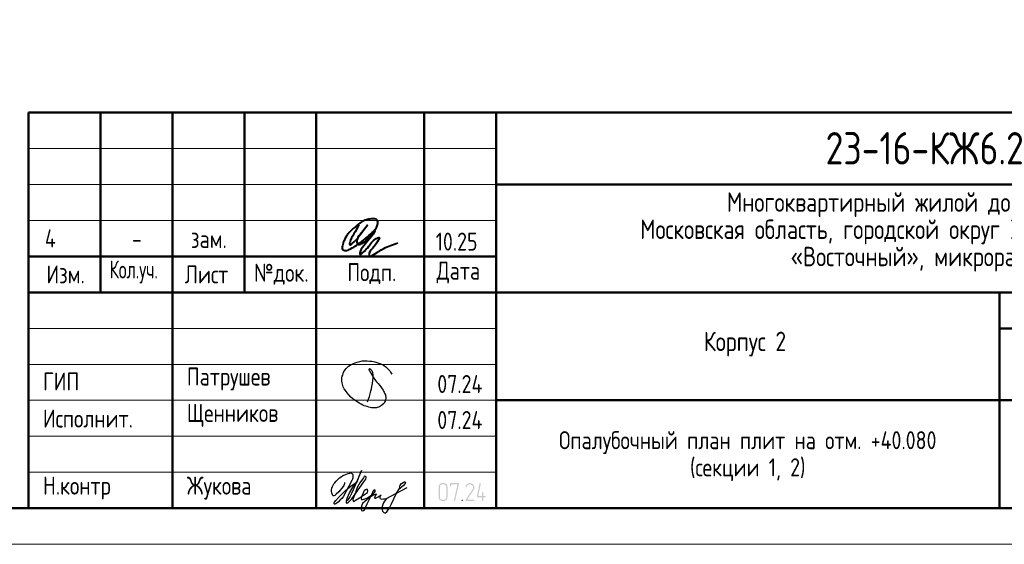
# Model space of a CAD drawing. Header units: millimetres. Extents: x 40580 to 1168286, y -220995 to 81020.
# Tile 11 of 194: x 237944 to 251636, y -128368 to -121081. Entities that reach past the tile are written whole.
import ezdxf

# ---------------------------------------------------------------- set-up
doc = ezdxf.new("R2010")
doc.units = ezdxf.units.MM
doc.layers.add('Standard', color=7, linetype='Continuous', lineweight=25)
doc.layers.add('Основная', color=7, linetype='Continuous', lineweight=40)
doc.styles.add('GOST 2.304-81', font='txt')
doc.styles.get("Standard").update_dxf_attribs({"font": 'isocpeur.ttf'})

# ---------------------------------------------------------------- blocks, each defined once
blk = doc.blocks.new('яяя')
at = {"lineweight": 30}
for points in [[(345424, 110432), (345425, 110410), (345424, 110397), (345417, 110379), (345406, 110350), (345390, 110319), (345357, 110275), (345310, 110221), (345265, 110176), (345198, 110110), (345161, 110077), (345133, 110066), (345116, 110066), (345102, 110075), (345090, 110091), (345082, 110115), (345074, 110146), (345066, 110182), (345064, 110206), (345067, 110234), (345077, 110278), (345095, 110320), (345114, 110361), (345134, 110395), (345159, 110428), (345195, 110469), (345228, 110506), (345284, 110560), (345331, 110595), (345379, 110625), (345435, 110648), (345486, 110670), (345532, 110686), (345573, 110696), (345605, 110698), (345621, 110695), (345635, 110687), (345648, 110671), (345656, 110649), (345659, 110625), (345659, 110583), (345656, 110553), (345647, 110523), (345635, 110489), (345387, 110033), (345349, 109985), (345311, 109948), (345247, 109889), (345209, 109858), (345192, 109844), (345180, 109837), (345157, 109833), (345150, 109835), (345140, 109842), (345135, 109856), (345138, 109881), (345148, 109892), (345183, 109930), (345267, 110024), (345343, 110105), (345455, 110213), (345617, 110343), (345775, 110456), (345811, 110526), (345838, 110607), (345890, 110740), (345902, 110771), (345698, 110295), (345672, 110226), (345626, 110132), (345572, 110032), (345518, 109953), (345481, 109918), (345497, 110001), (345567, 110147), (345655, 110301), (345760, 110442)], [(345481, 109918), (345476, 109896), (345475, 109874), (345485, 109861), (345506, 109866), (345539, 109891), (345632, 109983), (345968, 110450), (346022, 110527), (346029, 110560), (346027, 110579), (346026, 110590), (346010, 110605), (345993, 110609), (345975, 110601), (345962, 110584), (345954, 110562), (345857, 110421), (345783, 110292), (345741, 110183), (345701, 110079), (345665, 109985), (345660, 109952), (345666, 109929), (345669, 109915), (345682, 109910), (345702, 109914), (345735, 109941), (345846, 110007), (346065, 110160), (346075, 110193), (346070, 110217), (346066, 110236), (346052, 110241), (346030, 110241), (346007, 110228), (345978, 110203), (345960, 110164), (345892, 110010), (345895, 109986), (345904, 109966), (345925, 109964), (345969, 109968), (346045, 110000), (346218, 110114), (346261, 110154), (346280, 110184), (346282, 110210), (346278, 110225), (346263, 110229), (346241, 110222), (346220, 110198), (346162, 110049), (345989, 109904), (345932, 109849), (345906, 109805), (345891, 109739), (345890, 109690), (345899, 109652), (345924, 109647), (345956, 109655), (345980, 109674), (346058, 109838), (346158, 110046), (346261, 110098), (346314, 110120), (346292, 110079), (346269, 110036), (346261, 110008), (346267, 109998), (346293, 109998), (346363, 110039), (346445, 110095), (346421, 110068), (346414, 110040), (346407, 110011), (346416, 109990), (346466, 109972), (346509, 109977), (346574, 109984), (347172, 110293)], [(346586, 109971), (346543, 109917), (346509, 109873), (346489, 109825), (346475, 109767), (346472, 109710), (346478, 109675), (346485, 109641), (346501, 109621), (346517, 109602), (346542, 109589), (346568, 109592), (346605, 109620), (346680, 109731), (346736, 109842), (346865, 110115), (346962, 110290), (346969, 110318), (346979, 110360), (347013, 110403), (347056, 110434), (347091, 110450), (347109, 110450), (347121, 110434), (347115, 110405), (347072, 110355), (347012, 110307), (346924, 110222)]]:
    blk.add_lwpolyline(points, dxfattribs=at)
blk = doc.blocks.new('Из_буфера32210')
at = {"color": 7, "lineweight": 25}
blk.add_lwpolyline([(357, 84), (386, 160), (399, 213), (405, 239), (412, 268), (420, 299), (427, 339), (434, 380), (437, 414), (438, 442), (436, 466), (430, 489), (425, 504), (417, 519), (409, 531), (405, 535), (403, 536), (400, 539), (394, 541), (387, 543), (383, 542), (379, 539), (377, 534), (377, 528), (379, 523), (438, 428), (470, 382), (484, 365), (504, 341), (528, 310), (551, 280), (562, 264), (575, 247), (582, 235), (589, 220), (599, 198), (606, 184), (610, 167), (611, 155), (612, 143), (611, 127), (609, 116), (603, 96), (596, 82), (588, 69), (579, 56), (563, 43), (551, 34), (539, 25), (524, 16), (511, 10), (494, 5), (481, 3), (456, 0), (432, 1), (415, 3), (396, 6), (375, 11), (355, 19), (336, 24), (310, 31), (293, 39), (269, 53), (243, 69), (223, 80), (202, 93), (180, 109), (152, 128), (126, 152), (98, 182), (77, 211), (52, 241), (32, 266), (20, 293), (8, 329), (3, 348), (1, 373), (0, 393), (1, 417), (6, 440), (13, 454), (20, 476), (26, 497), (38, 517), (47, 529), (60, 548), (75, 563), (95, 581), (115, 593), (135, 606), (161, 618), (187, 628), (213, 638), (251, 647), (282, 653), (319, 655), (353, 655), (384, 652), (418, 648), (460, 641), (503, 628), (544, 611), (579, 594), (611, 573), (639, 545), (666, 515), (679, 496), (694, 471)], dxfattribs=at)

msp = doc.modelspace()

# ---------------------------------------------------------------- hatches: boundary and pattern name
at = {"layer": 'Standard', "linetype": 'Continuous', "lineweight": 25, "transparency": 33554687}
h = msp.add_hatch(color=7, dxfattribs=at)
h.paths.add_polyline_path([(243893.5, -127713.9), (243893.5, -127716.6), (243893.3, -127719.3), (243893, -127721.9), (243892.5, -127724.4), (243892, -127727), (243891.3, -127729.4), (243890.6, -127731.9), (243889.6, -127734.2), (243888.6, -127736.5), (243887.4, -127738.8), (243886.2, -127741.1), (243884.7, -127743.2), (243883.3, -127745.4), (243881.6, -127747.4), (243879.8, -127749.5), (243877.9, -127751.5), (243875.9, -127753.4), (243873.9, -127755.1), (243871.8, -127756.9), (243869.7, -127758.3), (243867.5, -127759.8), (243865.2, -127761), (243863, -127762.3), (243860.6, -127763.2), (243858.3, -127764.2), (243855.8, -127765), (243853.3, -127765.7), (243850.8, -127766.2), (243848.2, -127766.7), (243845.5, -127766.9), (243842.9, -127767.2), (243840.1, -127767.2), (243822.3, -127767.2), (243819.8, -127767.2), (243817.2, -127766.9), (243814.7, -127766.7), (243812.3, -127766.2), (243809.9, -127765.7), (243807.5, -127765), (243805.1, -127764.3), (243802.8, -127763.3), (243800.5, -127762.3), (243798.3, -127761.1), (243796, -127759.9), (243793.8, -127758.4), (243791.7, -127757), (243789.6, -127755.3), (243787.4, -127753.6), (243785.4, -127751.6), (243783.4, -127749.7), (243781.6, -127747.6), (243779.8, -127745.6), (243778.3, -127743.4), (243776.7, -127741.3), (243775.5, -127739), (243774.2, -127736.8), (243773.2, -127734.4), (243772.1, -127732.1), (243771.4, -127729.6), (243770.6, -127727.1), (243770.1, -127724.6), (243769.6, -127722), (243769.3, -127719.3), (243769.1, -127716.7), (243769.1, -127713.9), (243769.1, -127571.8), (243769.1, -127569.1), (243769.3, -127566.5), (243769.6, -127563.9), (243770, -127561.5), (243770.5, -127558.9), (243771.2, -127556.5), (243772, -127554.1), (243772.9, -127551.8), (243773.9, -127549.5), (243775.1, -127547.2), (243776.3, -127545), (243777.8, -127542.8), (243779.2, -127540.6), (243780.9, -127538.5), (243782.6, -127536.5), (243784.5, -127534.5), (243786.5, -127532.5), (243788.5, -127530.7), (243790.5, -127529), (243792.7, -127527.5), (243794.8, -127526), (243797.1, -127524.7), (243799.3, -127523.5), (243801.7, -127522.5), (243804.1, -127521.5), (243806.5, -127520.7), (243809, -127520), (243811.6, -127519.5), (243814.2, -127519), (243816.8, -127518.7), (243819.5, -127518.5), (243822.3, -127518.5), (243840.1, -127518.5), (243842.8, -127518.5), (243845.4, -127518.7), (243848.1, -127519), (243850.6, -127519.4), (243853.2, -127519.9), (243855.6, -127520.7), (243858.1, -127521.4), (243860.4, -127522.4), (243862.8, -127523.3), (243865, -127524.6), (243867.3, -127525.8), (243869.4, -127527.2), (243871.6, -127528.7), (243873.7, -127530.4), (243875.7, -127532.1), (243877.7, -127534), (243879.7, -127536), (243881.4, -127538), (243883.1, -127540.1), (243884.6, -127542.2), (243886.1, -127544.4), (243887.3, -127546.6), (243888.6, -127548.9), (243889.6, -127551.2), (243890.6, -127553.6), (243891.3, -127556.1), (243892, -127558.5), (243892.5, -127561.1), (243893, -127563.7), (243893.3, -127566.3), (243893.5, -127569), (243893.5, -127571.8)], flags=16)
h.paths.add_polyline_path([(243875.8, -127713.9), (243875.8, -127571.7), (243875.8, -127568.1), (243875.2, -127564.7), (243874.5, -127561.3), (243873.2, -127558.2), (243871.9, -127555), (243869.9, -127552.2), (243868, -127549.3), (243865.3, -127546.7), (243862.7, -127544), (243859.8, -127542.1), (243856.9, -127540.1), (243853.8, -127538.8), (243850.6, -127537.5), (243847.2, -127536.8), (243843.8, -127536.2), (243840.1, -127536.2), (243822.3, -127536.2), (243818.6, -127536.2), (243815.2, -127536.8), (243811.8, -127537.5), (243808.7, -127538.8), (243805.5, -127540.1), (243802.6, -127542), (243799.8, -127544), (243797.2, -127546.6), (243794.6, -127549.2), (243792.6, -127552), (243790.7, -127554.9), (243789.4, -127558.1), (243788.1, -127561.2), (243787.4, -127564.6), (243786.8, -127568), (243786.8, -127571.7), (243786.8, -127713.9), (243786.8, -127717.5), (243787.4, -127720.9), (243788.1, -127724.2), (243789.5, -127727.4), (243790.8, -127730.5), (243792.8, -127733.4), (243794.8, -127736.3), (243797.5, -127738.9), (243800.2, -127741.6), (243803.1, -127743.5), (243806, -127745.5), (243809.1, -127746.8), (243812.2, -127748.2), (243815.5, -127748.8), (243818.8, -127749.5), (243822.3, -127749.5), (243840.1, -127749.5), (243843.7, -127749.5), (243847.1, -127748.8), (243850.4, -127748.2), (243853.6, -127746.9), (243856.7, -127745.7), (243859.6, -127743.8), (243862.5, -127741.9), (243865.1, -127739.3), (243867.8, -127736.8), (243869.8, -127734), (243871.8, -127731.1), (243873.2, -127727.9), (243874.5, -127724.8), (243875.2, -127721.3), (243875.8, -127717.8)])
for points in [[(244053.3, -127529.3), (243999.9, -127760.3), (243999.6, -127761.1), (243998.8, -127762.3), (243998, -127763.6), (243996.7, -127765.4), (243991.3, -127767.2), (243989.7, -127767.2), (243988.1, -127766.6), (243986.5, -127766.1), (243984.9, -127765), (243984.2, -127764.5), (243983.7, -127763.8), (243983.2, -127763.1), (243982.8, -127762.3), (243982.4, -127761.5), (243982.3, -127760.6), (243982.1, -127759.7), (243982.1, -127758.6), (243982.4, -127756.3), (244033.4, -127536.2), (243946.6, -127536.2), (243946.6, -127553.8), (243946.6, -127554.8), (243946.5, -127555.8), (243946.3, -127556.7), (243946, -127557.6), (243945.7, -127558.4), (243945.2, -127559.2), (243944.8, -127559.9), (243944.1, -127560.5), (243942.9, -127561.6), (243941.3, -127562.1), (243939.7, -127562.6), (243937.8, -127562.6), (243937.3, -127562.6), (243936.6, -127562.5), (243936, -127562.4), (243935.2, -127562.1), (243934.5, -127561.8), (243933.5, -127561.4), (243932.6, -127561), (243931.6, -127560.5), (243930.9, -127560), (243930.4, -127559.3), (243929.9, -127558.6), (243929.6, -127557.8), (243929.2, -127556.9), (243929.1, -127555.9), (243928.9, -127554.9), (243928.9, -127553.8), (243928.9, -127527.3), (243928.9, -127526.2), (243929, -127525.3), (243929.2, -127524.3), (243929.5, -127523.5), (243929.7, -127522.6), (243930.2, -127521.9), (243930.6, -127521.3), (243931.1, -127520.7), (243931.7, -127520.1), (243932.4, -127519.7), (243933.1, -127519.3), (243933.9, -127519), (243934.7, -127518.8), (243935.7, -127518.6), (243936.7, -127518.5), (243937.8, -127518.5), (244044.6, -127518.5), (244046.7, -127518.5), (244048.3, -127519), (244050, -127519.6), (244051.2, -127520.7), (244052.4, -127521.8), (244053.1, -127523.3), (244053.7, -127524.8), (244053.7, -127526.6)], [(244257.2, -127767.2), (244151, -127767.2), (244149.4, -127767.2), (244147.8, -127766.5), (244146.3, -127765.8), (244144.8, -127764.3), (244143.5, -127762.8), (244142.9, -127761.1), (244142.3, -127759.5), (244142.3, -127757.6), (244142.3, -127756.3), (244142.6, -127755.3), (244142.9, -127754.2), (244143.5, -127753.3), (244241.2, -127605.8), (244244.9, -127598.9), (244247.6, -127592.7), (244248.6, -127589.5), (244249.2, -127586.2), (244249.7, -127582.9), (244249.7, -127579.5), (244249.7, -127577.3), (244249.5, -127575.1), (244249.2, -127573), (244248.8, -127570.9), (244248.3, -127568.8), (244247.6, -127566.8), (244247, -127564.9), (244246.1, -127563), (244245.1, -127561.1), (244244, -127559.3), (244242.9, -127557.4), (244241.5, -127555.7), (244240.1, -127554), (244238.5, -127552.3), (244236.9, -127550.7), (244235.1, -127549.2), (244233.5, -127547.7), (244231.8, -127546.5), (244230, -127545.2), (244228.1, -127544), (244226.2, -127542.9), (244224.2, -127541.9), (244222.2, -127540.9), (244220, -127540), (244217.8, -127539.2), (244215.6, -127538.5), (244213.4, -127537.9), (244211.2, -127537.4), (244209, -127537), (244206.8, -127536.8), (244204.6, -127536.5), (244202.4, -127536.5), (244199.3, -127536.5), (244196.3, -127537), (244193.3, -127537.4), (244190.4, -127538.3), (244187.6, -127539.1), (244184.8, -127540.4), (244182.1, -127541.7), (244179.4, -127543.4), (244176.8, -127545.1), (244174.4, -127547.4), (244172.1, -127549.7), (244169.9, -127552.6), (244167.8, -127555.5), (244165.9, -127559), (244164, -127562.5), (244162.4, -127566.6), (244161.8, -127568.1), (244161.1, -127569.1), (244160.3, -127570.2), (244159.3, -127570.9), (244158.4, -127571.4), (244157.1, -127571.8), (244155.9, -127572.2), (244154.4, -127572.5), (244152.5, -127572.5), (244150.9, -127571.9), (244149.2, -127571.3), (244147.9, -127570.1), (244147.2, -127569.5), (244146.7, -127568.8), (244146.1, -127568.1), (244145.8, -127567.3), (244145.5, -127566.5), (244145.3, -127565.7), (244145.1, -127564.8), (244145.1, -127563.8), (244145.6, -127560.6), (244146.6, -127557.9), (244147.6, -127555.4), (244148.7, -127552.9), (244149.9, -127550.5), (244151.1, -127548.1), (244152.4, -127545.9), (244153.7, -127543.7), (244155.2, -127541.7), (244156.7, -127539.7), (244158.2, -127537.8), (244159.8, -127536), (244161.5, -127534.3), (244163.3, -127532.6), (244165.1, -127531.1), (244167, -127529.6), (244168.9, -127528.2), (244172.4, -127525.8), (244176.2, -127524), (244180, -127522.1), (244184.1, -127520.9), (244188.2, -127519.7), (244192.5, -127519.1), (244196.8, -127518.5), (244201.5, -127518.5), (244204.6, -127518.5), (244207.7, -127518.8), (244210.8, -127519), (244213.8, -127519.6), (244216.9, -127520.1), (244219.8, -127520.9), (244222.7, -127521.7), (244225.6, -127522.8), (244228.4, -127523.9), (244231.2, -127525.3), (244233.9, -127526.6), (244236.6, -127528.3), (244239.3, -127529.9), (244241.9, -127531.8), (244244.5, -127533.7), (244247, -127535.9), (244249.6, -127538.2), (244251.9, -127540.6), (244254.2, -127543), (244256.2, -127545.5), (244258.1, -127548), (244259.8, -127550.6), (244261.4, -127553.2), (244262.7, -127555.9), (244264, -127558.7), (244265, -127561.5), (244266, -127564.4), (244266.6, -127567.3), (244267.3, -127570.3), (244267.6, -127573.3), (244268, -127576.4), (244268, -127579.6), (244268, -127584), (244267.3, -127588.3), (244266.6, -127592.6), (244265.3, -127596.8), (244264.6, -127598.9), (244263.7, -127601.1), (244262.8, -127603.3), (244261.6, -127605.7), (244260.5, -127608.1), (244259.1, -127610.6), (244257.7, -127613.1), (244256, -127615.8), (244167.7, -127749.5), (244257.2, -127749.5), (244258.9, -127749.5), (244260.4, -127750.2), (244262, -127750.8), (244263.3, -127752.2), (244264.7, -127753.6), (244265.4, -127755.1), (244266.1, -127756.6), (244266.1, -127758.3), (244266.1, -127759.9), (244265.5, -127761.4), (244264.9, -127762.9), (244263.8, -127764.3), (244263.2, -127765), (244262.5, -127765.6), (244261.8, -127766.1), (244261, -127766.5), (244260.2, -127766.8), (244259.2, -127767), (244258.3, -127767.2)], [(244390.7, -127696.2), (244417.6, -127696.2), (244419.3, -127696.2), (244420.8, -127696.9), (244422.3, -127697.6), (244423.7, -127698.9), (244425.1, -127700.3), (244425.8, -127701.8), (244426.5, -127703.4), (244426.5, -127705.1), (244426.5, -127706.6), (244425.9, -127708.1), (244425.3, -127709.7), (244424.1, -127711.1), (244423.6, -127711.8), (244422.9, -127712.3), (244422.2, -127712.8), (244421.3, -127713.2), (244420.5, -127713.5), (244419.6, -127713.7), (244418.6, -127713.9), (244417.6, -127713.9), (244390.7, -127713.9), (244390.7, -127758.3), (244390.7, -127759.4), (244390.6, -127760.4), (244390.4, -127761.3), (244390.1, -127762.2), (244389.8, -127763), (244389.3, -127763.7), (244388.9, -127764.5), (244388.2, -127765.1), (244387, -127766.2), (244385.4, -127766.7), (244383.8, -127767.2), (244381.9, -127767.2), (244381.4, -127767.2), (244380.8, -127767.1), (244380.1, -127767), (244379.4, -127766.7), (244378.6, -127766.4), (244377.7, -127766), (244376.7, -127765.6), (244375.7, -127765.1), (244375, -127764.6), (244374.5, -127763.9), (244374, -127763.2), (244373.7, -127762.3), (244373.4, -127761.5), (244373.2, -127760.5), (244373, -127759.5), (244373, -127758.3), (244373, -127713.9), (244310.8, -127713.9), (244308.9, -127713.9), (244307.3, -127713.3), (244305.7, -127712.7), (244304.4, -127711.4), (244303.2, -127710.2), (244302.6, -127708.7), (244301.9, -127707.2), (244301.9, -127705.4), (244302.1, -127703.3), (244337.6, -127525.6), (244337.9, -127523.8), (244338.7, -127522.5), (244339.4, -127521.1), (244340.7, -127520.3), (244346.2, -127518.5), (244347.9, -127518.5), (244349.5, -127519.1), (244351.1, -127519.7), (244352.5, -127520.9), (244353.2, -127521.5), (244353.7, -127522.2), (244354.2, -127522.9), (244354.5, -127523.7), (244354.9, -127524.4), (244355.1, -127525.3), (244355.2, -127526.2), (244355.2, -127527.2), (244355, -127529.1), (244321.6, -127696.2), (244373, -127696.2), (244373, -127651.6), (244373, -127650.1), (244373.7, -127648.6), (244374.4, -127647.1), (244375.8, -127645.7), (244376.4, -127644.9), (244377.2, -127644.4), (244377.9, -127643.8), (244378.7, -127643.5), (244379.4, -127643.1), (244380.2, -127642.9), (244381, -127642.7), (244381.9, -127642.7), (244383.5, -127642.7), (244385, -127643.3), (244386.5, -127643.9), (244387.9, -127645), (244388.6, -127645.6), (244389.1, -127646.3), (244389.7, -127647), (244390, -127647.8), (244390.4, -127648.7), (244390.5, -127649.6), (244390.7, -127650.6), (244390.7, -127651.6)], [(244097.6, -127749.5), (244099.3, -127749.5), (244100.8, -127750.2), (244102.3, -127750.8), (244103.7, -127752.2), (244105.1, -127753.6), (244105.8, -127755.1), (244106.4, -127756.6), (244106.4, -127758.3), (244106.4, -127759.9), (244105.9, -127761.4), (244105.3, -127762.9), (244104.1, -127764.3), (244103.6, -127765), (244102.9, -127765.6), (244102.2, -127766.1), (244101.4, -127766.5), (244100.5, -127766.8), (244099.6, -127767), (244098.7, -127767.2), (244097.6, -127767.2), (244095.6, -127767.2), (244093.9, -127766.6), (244092.3, -127765.9), (244091, -127764.7), (244089.9, -127763.3), (244089.3, -127761.7), (244088.7, -127760.1), (244088.7, -127758.3), (244088.7, -127757.3), (244089.3, -127755.9), (244089.8, -127754.5), (244090.9, -127752.8), (244091.4, -127752), (244092.1, -127751.4), (244092.8, -127750.7), (244093.6, -127750.3), (244094.5, -127749.9), (244095.4, -127749.7), (244096.4, -127749.5)]]:
    msp.add_hatch(color=7, dxfattribs=at).paths.add_polyline_path(points, flags=16)

# ---------------------------------------------------------------- linework, layer by layer
at = {"layer": 'Standard', "color": 7, "linetype": 'Continuous', "lineweight": 50, "transparency": 33554687}
for p, q in [((238068.3, -127868.5), (238068.3, -122368.5)), ((238068.3, -122368.5), (256568.3, -122368.5)), ((239068.3, -124868.5), (239068.3, -122368.5)), ((240068.3, -127868.5), (240068.3, -122368.5)), ((241068.3, -124868.5), (241068.3, -122368.5)), ((242068.3, -127868.5), (242068.3, -122368.5)), ((243568.3, -127868.5), (243568.3, -122368.5)), ((244568.3, -127868.5), (244568.3, -122368.5)), ((244568.3, -123368.5), (256568.3, -123368.5)), ((238068.3, -124368.5), (244568.3, -124368.5)), ((238068.3, -124368.5), (244568.3, -124368.5)), ((238068.3, -124868.5), (244568.3, -124868.5)), ((238068.3, -124868.5), (244568.3, -124868.5)), ((244568.3, -124868.5), (256568.3, -124868.5)), ((251568.3, -126368.5), (251568.3, -124868.5)), ((251568.3, -125368.5), (256568.3, -125368.5)), ((244568.3, -126368.5), (256568.3, -126368.5)), ((251568.3, -127868.5), (251568.3, -126368.5)), ((251568.3, -127868.5), (251568.3, -126368.5))]:
    msp.add_line(p, q, dxfattribs=at)
at = {"layer": 'Standard', "color": 7, "linetype": 'Continuous', "lineweight": 13, "transparency": 33554687}
for p, q in [((238068.3, -122868.5), (244568.3, -122868.5)), ((238068.3, -123368.5), (244568.3, -123368.5)), ((238068.3, -123868.5), (244568.3, -123868.5)), ((238068.3, -125368.5), (244568.3, -125368.5)), ((238068.3, -125868.5), (244568.3, -125868.5)), ((238068.3, -125868.5), (244568.3, -125868.5)), ((238068.3, -126368.5), (244568.3, -126368.5)), ((238068.3, -126368.5), (244568.3, -126368.5)), ((238068.3, -126868.5), (244568.3, -126868.5)), ((238068.3, -127368.5), (244568.3, -127368.5))]:
    msp.add_line(p, q, dxfattribs=at)
at = {"layer": 'Standard', "color": 7, "linetype": 'Continuous', "lineweight": 25, "transparency": 33554687}
msp.add_line((238068.3, -127868.5), (256568.3, -127868.5), dxfattribs=at)
msp.add_line((238068.3, -127868.5), (256568.3, -127868.5), dxfattribs=at)
msp.add_line((238068.3, -127868.5), (256568.3, -127868.5), dxfattribs=at)
at = {"layer": 'Standard', "color": 7, "linetype": 'Continuous', "lineweight": 13, "transparency": 33554687}
msp.add_lwpolyline([(215068.3, -128368.4), (257068.3, -128368.4), (257068.3, -98668.4), (215068.3, -98668.4), (215068.3, -128368.4)], close=True, dxfattribs=at)
at = {"layer": 'Standard', "color": 7, "linetype": 'Continuous', "lineweight": 50, "transparency": 33554687}
msp.add_lwpolyline([(217068.3, -99168.4), (256568.3, -99168.4), (256568.3, -127868.4), (217068.3, -127868.4), (217068.3, -99168.4)], close=True, dxfattribs=at)
at = {"layer": 'Основная', "color": 7, "ltscale": 100}
msp.add_spline([(242661.1, -123931), (242591.7, -124057.3), (242534.7, -124179.2), (242534.7, -124207.2), (242569.4, -124189.3), (242666.7, -124084.2), (242778.5, -123936.5), (242698, -124040.6), (242635.3, -124135.6), (242643.2, -124197.1), (242702.4, -124191.5), (242780.7, -124125.6), (242872.4, -124017.1), (242923.9, -123913.1), (242917.2, -123865), (242832.9, -123848.7), (242758.4, -123859.4), (242628.6, -123944.4), (242511.2, -124054), (242454.2, -124151.3), (242432.9, -124224), (242434, -124270.9), (242474.3, -124288.8), (242542.5, -124265.4), (242730.4, -124140.1), (242884.7, -124012.6), (242729, -124223.5), (242673.5, -124320.8), (242673.4, -124339.2), (242706.9, -124322.4), (242800.9, -124225.1), (242926.1, -124109.9), (242945.1, -124105.4), (242927.2, -124147.9), (242850.2, -124259.8), (242803.1, -124347), (242809.8, -124366), (242845.6, -124357.1), (243008.9, -124257.5), (243203.5, -124179.2)], degree=3, dxfattribs=at)

# ---------------------------------------------------------------- block references
at = {"color": 1, "ltscale": 100}
msp.add_blockref('Из_буфера32210', (242423.4, -126474.7), dxfattribs=at)
at = {"color": 2, "lineweight": 60, "xscale": 0.5, "yscale": 0.5, "zscale": 0.5}
msp.add_blockref('яяя', (69747.6, -182727), dxfattribs=at)

# ---------------------------------------------------------------- texts
at = {"layer": 'Standard', "color": 7, "linetype": 'Continuous', "lineweight": 50, "transparency": 33554687, "insert": (249150.8, -123093.4), "char_height": 450, "width": 3070.526, "attachment_point": 7, "style": 'GOST 2.304-81'}
msp.add_mtext('23-16-КЖ6.2', dxfattribs=at)
at = {"layer": 'Standard', "color": 7, "linetype": 'Continuous', "lineweight": 25, "transparency": 33554687, "style": 'GOST 2.304-81'}
for s, insert, char_height, width, attachment_point in [('Многоквартирный\\~жилой\\~дом\\~по\\~адресу:\\~', (247778.3, -123823.4), 270, 5717.08, 7), ('Московская\\~область,\\~городской\\~округ\\~Звенигород,\\~район\\~', (246572.3, -124201.4), 270, 8136.208, 7), ('4', (238370.4, -123993.7), 250, 283.333, 2), ('10.25', (243728.8, -124288.5), 250, 693.365, 7), ('-', (239574.8, -124002.6), 250, 283.333, 2), ('зам.', (240574.8, -124002.6), 250, 283.333, 2), ('«Восточный»,\\~микрорайон\\~2', (248664.8, -124579.4), 270, 3952.828, 7), ('Изм.', (238316.2, -124743.7), 250, 631.146, 7), ('Лист', (240239.1, -124743.7), 250, 782.227, 7), ('№док.', (241203.7, -124761), 250, 853.387, 7), ('Подп.', (242499.6, -124754.1), 250, 764.532, 7), ('Дата', (243741.3, -124743.7), 250, 782.227, 7), ('\\W0.83;Кол.уч.', (239195.3, -124743.7), 250, 799.955, 7), ('Корпус\\~2', (247456.3, -125758.5), 270, 1362.881, 7), ('ГИП', (238268.3, -126231), 250, 586.81, 7), ('Патрушев', (240268.3, -126231), 250, 1386.365, 7), ('07.24', (243751.4, -126267.2), 250, 817.621, 7), ('Исполнит.', (238268.3, -126746.7), 250, 1386.365, 7), ('Щенников', (240268.3, -126737.1), 250, 1333.081, 7), ('07.24', (243751.4, -126767.2), 250, 817.621, 7), ('Н.контр', (238268.3, -127746.7), 250, 1102.087, 7), ('Жукова', (240268.3, -127746.7), 250, 1031.11, 7)]:
    msp.add_mtext(s, dxfattribs=dict(at, insert=insert, char_height=char_height, width=width, attachment_point=attachment_point))
at = {"layer": 'Standard', "color": 7, "linetype": 'Continuous', "lineweight": 25, "transparency": 33554687, "insert": (248068.3, -126797.6), "char_height": 250, "width": 6566.875, "attachment_point": 2, "line_spacing_factor": 0.903614}
msp.add_mtext('{\\fGOST 2.304-81|b0|i0|c0|p0;Опалубочный план плит на отм. +40.080 }\\P{\\fGOST 2.304-81|b0|i0|c0|p0;(секции 1, 2)}', dxfattribs=at)

doc.saveas('drawing.dxf')
